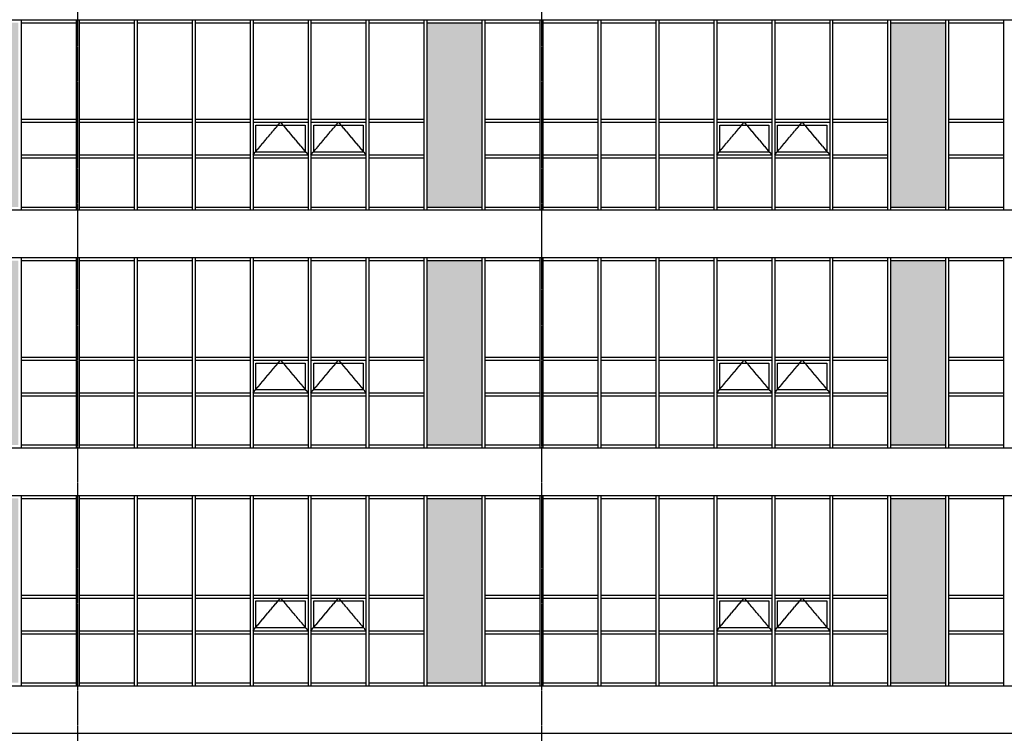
# Model space of a CAD drawing. Header units: millimetres. Extents: x 3445018 to 4174071, y -6064565 to -5122887.
# Tile 131 of 192: x 3694334 to 3710897, y -5317239 to -5305239. Entities that reach past the tile are written whole.
import ezdxf

# ---------------------------------------------------------------- set-up
doc = ezdxf.new("R2010")
doc.units = ezdxf.units.MM
doc.header["$MEASUREMENT"] = 0
doc.linetypes.add('CEN', pattern=[66, 60, -2, 2, -2])
for name, color, linetype in [('CEN', 13, 'CEN'), ('FI', 6, 'CONTINUOUS'), ('SO-252', 252, 'CONTINUOUS'), ('WIN1', 4, 'CONTINUOUS'), ('WIN2', 9, 'CONTINUOUS')]:
    doc.layers.add(name, color=color, linetype=linetype)

msp = doc.modelspace()

# ---------------------------------------------------------------- hatches: boundary and pattern name
at = {"layer": 'SO-252', "ltscale": 200}
h = msp.add_hatch(color=256, dxfattribs=at)
h.dxf.hatch_style = 1
h.paths.add_polyline_path([(3686509.092, -5305289.461), (3685484.092, -5305289.461), (3685484.092, -5308389.461), (3686509.092, -5308389.461)])
h.paths.add_polyline_path([(3694309.092, -5305289.461), (3693384.092, -5305289.461), (3693384.092, -5308389.461), (3694309.092, -5308389.461)])
h.paths.add_polyline_path([(3702109.092, -5305289.461), (3701184.092, -5305289.461), (3701184.092, -5308389.461), (3702109.092, -5308389.461)])
h.paths.add_polyline_path([(3709909.092, -5305289.461), (3708984.092, -5305289.461), (3708984.092, -5308389.461), (3709909.092, -5308389.461)])
h.paths.add_polyline_path([(3717709.092, -5305289.461), (3716784.092, -5305289.461), (3716784.092, -5308389.461), (3717709.092, -5308389.461)])
h = msp.add_hatch(color=256, dxfattribs=at)
h.dxf.hatch_style = 1
h.paths.add_polyline_path([(3686509.092, -5309289.461), (3685484.092, -5309289.461), (3685484.092, -5312389.461), (3686509.092, -5312389.461)])
h.paths.add_polyline_path([(3694309.092, -5309289.461), (3693384.092, -5309289.461), (3693384.092, -5312389.461), (3694309.092, -5312389.461)])
h.paths.add_polyline_path([(3702109.092, -5309289.461), (3701184.092, -5309289.461), (3701184.092, -5312389.461), (3702109.092, -5312389.461)])
h.paths.add_polyline_path([(3709909.092, -5309289.461), (3708984.092, -5309289.461), (3708984.092, -5312389.461), (3709909.092, -5312389.461)])
h.paths.add_polyline_path([(3717709.092, -5309289.461), (3716784.092, -5309289.461), (3716784.092, -5312389.461), (3717709.092, -5312389.461)])
h = msp.add_hatch(color=256, dxfattribs=at)
h.dxf.hatch_style = 1
h.paths.add_polyline_path([(3686509.092, -5313289.461), (3685484.092, -5313289.461), (3685484.092, -5316389.461), (3686509.092, -5316389.461)])
h.paths.add_polyline_path([(3694309.092, -5313289.461), (3693384.092, -5313289.461), (3693384.092, -5316389.461), (3694309.092, -5316389.461)])
h.paths.add_polyline_path([(3702109.092, -5313289.461), (3701184.092, -5313289.461), (3701184.092, -5316389.461), (3702109.092, -5316389.461)])
h.paths.add_polyline_path([(3709909.092, -5313289.461), (3708984.092, -5313289.461), (3708984.092, -5316389.461), (3709909.092, -5316389.461)])
h.paths.add_polyline_path([(3717709.092, -5313289.461), (3716784.092, -5313289.461), (3716784.092, -5316389.461), (3717709.092, -5316389.461)])

# ---------------------------------------------------------------- linework, layer by layer
at = {"layer": 'CEN'}
for p, q in [((3695309.092, -5293351.227), (3695309.092, -5349326.705)), ((3703109.092, -5293351.227), (3703109.092, -5349326.705)), ((3681101.324, -5308439.461), (3725809.092, -5308439.461)), ((3681101.324, -5312439.461), (3725809.092, -5312439.461)), ((3681101.324, -5316439.461), (3725809.092, -5316439.461))]:
    msp.add_line(p, q, dxfattribs=at)
for points in [[(3698259.092, -5307514.461), (3698721.592, -5306964.461), (3699184.092, -5307514.461)], [(3699234.092, -5307514.461), (3699696.592, -5306964.461), (3700159.092, -5307514.461)], [(3706059.092, -5307514.461), (3706521.592, -5306964.461), (3706984.092, -5307514.461)], [(3707034.092, -5307514.461), (3707496.592, -5306964.461), (3707959.092, -5307514.461)], [(3698259.092, -5311514.461), (3698721.592, -5310964.461), (3699184.092, -5311514.461)], [(3699234.092, -5311514.461), (3699696.592, -5310964.461), (3700159.092, -5311514.461)], [(3706059.092, -5311514.461), (3706521.592, -5310964.461), (3706984.092, -5311514.461)], [(3707034.092, -5311514.461), (3707496.592, -5310964.461), (3707959.092, -5311514.461)], [(3698259.092, -5315514.461), (3698721.592, -5314964.461), (3699184.092, -5315514.461)], [(3699234.092, -5315514.461), (3699696.592, -5314964.461), (3700159.092, -5315514.461)], [(3706059.092, -5315514.461), (3706521.592, -5314964.461), (3706984.092, -5315514.461)], [(3707034.092, -5315514.461), (3707496.592, -5314964.461), (3707959.092, -5315514.461)]]:
    msp.add_lwpolyline(points, dxfattribs=at)
at = {"layer": 'FI', "ltscale": 200}
for p, q in [((3685334.092, -5308439.461), (3720884.092, -5308439.461)), ((3685334.092, -5309239.461), (3720884.092, -5309239.461)), ((3685334.092, -5312439.461), (3720884.092, -5312439.461)), ((3685334.092, -5313239.461), (3720884.092, -5313239.461)), ((3685334.092, -5316439.461), (3720884.092, -5316439.461)), ((3685334.092, -5317239.461), (3720884.092, -5317239.461))]:
    msp.add_line(p, q, dxfattribs=at)
at = {"layer": 'WIN1', "ltscale": 200}
for p, q in [((3685434.092, -5305239.461), (3720784.092, -5305239.461)), ((3694359.092, -5305239.461), (3694359.092, -5308439.461)), ((3694359.092, -5305289.461), (3695284.092, -5305289.461)), ((3695284.092, -5305239.461), (3695284.092, -5308439.461)), ((3695334.092, -5305239.461), (3695334.092, -5308439.461)), ((3695334.092, -5305289.461), (3696259.092, -5305289.461)), ((3696259.092, -5305239.461), (3696259.092, -5308439.461)), ((3696309.092, -5305239.461), (3696309.092, -5308439.461)), ((3696309.092, -5305289.461), (3697234.092, -5305289.461)), ((3697234.092, -5305239.461), (3697234.092, -5308439.461)), ((3697284.092, -5305239.461), (3697284.092, -5308439.461)), ((3697284.092, -5305289.461), (3698209.092, -5305289.461)), ((3698209.092, -5305239.461), (3698209.092, -5308439.461)), ((3698259.092, -5305239.461), (3698259.092, -5308439.461)), ((3698259.092, -5305289.461), (3699184.092, -5305289.461)), ((3699184.092, -5305239.461), (3699184.092, -5308439.461)), ((3699234.092, -5305239.461), (3699234.092, -5308439.461)), ((3699234.092, -5305289.461), (3700159.092, -5305289.461)), ((3700159.092, -5305239.461), (3700159.092, -5308439.461)), ((3700209.092, -5305239.461), (3700209.092, -5308439.461)), ((3700209.092, -5305289.461), (3701134.092, -5305289.461)), ((3701134.092, -5305239.461), (3701134.092, -5308439.461)), ((3701184.092, -5305239.461), (3701184.092, -5308439.461)), ((3701184.092, -5305289.461), (3702109.092, -5305289.461)), ((3702109.092, -5305239.461), (3702109.092, -5308439.461)), ((3702159.092, -5305239.461), (3702159.092, -5308439.461)), ((3702159.092, -5305289.461), (3703084.092, -5305289.461)), ((3703084.092, -5305239.461), (3703084.092, -5308439.461)), ((3703134.092, -5305239.461), (3703134.092, -5308439.461)), ((3703134.092, -5305289.461), (3704059.092, -5305289.461)), ((3704059.092, -5305239.461), (3704059.092, -5308439.461)), ((3704109.092, -5305239.461), (3704109.092, -5308439.461)), ((3704109.092, -5305289.461), (3705034.092, -5305289.461)), ((3705034.092, -5305239.461), (3705034.092, -5308439.461)), ((3705084.092, -5305239.461), (3705084.092, -5308439.461)), ((3705084.092, -5305289.461), (3706009.092, -5305289.461)), ((3706009.092, -5305239.461), (3706009.092, -5308439.461)), ((3706059.092, -5305239.461), (3706059.092, -5308439.461)), ((3706059.092, -5305289.461), (3706984.092, -5305289.461)), ((3706984.092, -5305239.461), (3706984.092, -5308439.461)), ((3707034.092, -5305239.461), (3707034.092, -5308439.461)), ((3707034.092, -5305289.461), (3707959.092, -5305289.461)), ((3707959.092, -5305239.461), (3707959.092, -5308439.461)), ((3708009.092, -5305239.461), (3708009.092, -5308439.461)), ((3708009.092, -5305289.461), (3708934.092, -5305289.461)), ((3708934.092, -5305239.461), (3708934.092, -5308439.461)), ((3708984.092, -5305239.461), (3708984.092, -5308439.461)), ((3708984.092, -5305289.461), (3709909.092, -5305289.461)), ((3709909.092, -5305239.461), (3709909.092, -5308439.461)), ((3709959.092, -5305239.461), (3709959.092, -5308439.461)), ((3709959.092, -5305289.461), (3710884.092, -5305289.461)), ((3710884.092, -5305239.461), (3710884.092, -5308439.461)), ((3694359.092, -5306914.461), (3695284.092, -5306914.461)), ((3695334.092, -5306914.461), (3696259.092, -5306914.461)), ((3696309.092, -5306914.461), (3697234.092, -5306914.461)), ((3697284.092, -5306914.461), (3698209.092, -5306914.461)), ((3698259.092, -5306914.461), (3699184.092, -5306914.461)), ((3699234.092, -5306914.461), (3700159.092, -5306914.461)), ((3700209.092, -5306914.461), (3701134.092, -5306914.461)), ((3702159.092, -5306914.461), (3703084.092, -5306914.461)), ((3703134.092, -5306914.461), (3704059.092, -5306914.461)), ((3704109.092, -5306914.461), (3705034.092, -5306914.461)), ((3705084.092, -5306914.461), (3706009.092, -5306914.461)), ((3706059.092, -5306914.461), (3706984.092, -5306914.461)), ((3707034.092, -5306914.461), (3707959.092, -5306914.461)), ((3708009.092, -5306914.461), (3708934.092, -5306914.461)), ((3709959.092, -5306914.461), (3710884.092, -5306914.461)), ((3694359.092, -5306964.461), (3695284.092, -5306964.461)), ((3695334.092, -5306964.461), (3696259.092, -5306964.461)), ((3696309.092, -5306964.461), (3697234.092, -5306964.461)), ((3697284.092, -5306964.461), (3698209.092, -5306964.461)), ((3698259.092, -5306964.461), (3699184.092, -5306964.461)), ((3699234.092, -5306964.461), (3700159.092, -5306964.461)), ((3700209.092, -5306964.461), (3701134.092, -5306964.461)), ((3702159.092, -5306964.461), (3703084.092, -5306964.461)), ((3703134.092, -5306964.461), (3704059.092, -5306964.461)), ((3704109.092, -5306964.461), (3705034.092, -5306964.461)), ((3705084.092, -5306964.461), (3706009.092, -5306964.461)), ((3706059.092, -5306964.461), (3706984.092, -5306964.461)), ((3707034.092, -5306964.461), (3707959.092, -5306964.461)), ((3708009.092, -5306964.461), (3708934.092, -5306964.461)), ((3709959.092, -5306964.461), (3710884.092, -5306964.461)), ((3694359.092, -5307514.461), (3695284.092, -5307514.461)), ((3694359.092, -5307564.461), (3695284.092, -5307564.461)), ((3695334.092, -5307514.461), (3696259.092, -5307514.461)), ((3695334.092, -5307564.461), (3696259.092, -5307564.461)), ((3696309.092, -5307514.461), (3697234.092, -5307514.461)), ((3696309.092, -5307564.461), (3697234.092, -5307564.461)), ((3697284.092, -5307514.461), (3698209.092, -5307514.461)), ((3697284.092, -5307564.461), (3698209.092, -5307564.461)), ((3698259.092, -5307514.461), (3699184.092, -5307514.461)), ((3698259.092, -5307564.461), (3699184.092, -5307564.461)), ((3699234.092, -5307514.461), (3700159.092, -5307514.461)), ((3699234.092, -5307564.461), (3700159.092, -5307564.461)), ((3700209.092, -5307514.461), (3701134.092, -5307514.461)), ((3700209.092, -5307564.461), (3701134.092, -5307564.461)), ((3702159.092, -5307514.461), (3703084.092, -5307514.461)), ((3702159.092, -5307564.461), (3703084.092, -5307564.461)), ((3703134.092, -5307514.461), (3704059.092, -5307514.461)), ((3703134.092, -5307564.461), (3704059.092, -5307564.461)), ((3704109.092, -5307514.461), (3705034.092, -5307514.461)), ((3704109.092, -5307564.461), (3705034.092, -5307564.461)), ((3705084.092, -5307514.461), (3706009.092, -5307514.461)), ((3705084.092, -5307564.461), (3706009.092, -5307564.461)), ((3706059.092, -5307514.461), (3706984.092, -5307514.461)), ((3706059.092, -5307564.461), (3706984.092, -5307564.461)), ((3707034.092, -5307514.461), (3707959.092, -5307514.461)), ((3707034.092, -5307564.461), (3707959.092, -5307564.461)), ((3708009.092, -5307514.461), (3708934.092, -5307514.461)), ((3708009.092, -5307564.461), (3708934.092, -5307564.461)), ((3709959.092, -5307514.461), (3710884.092, -5307514.461)), ((3709959.092, -5307564.461), (3710884.092, -5307564.461)), ((3685434.092, -5308439.461), (3720784.092, -5308439.461)), ((3694359.092, -5308389.461), (3695284.092, -5308389.461)), ((3695334.092, -5308389.461), (3696259.092, -5308389.461)), ((3696309.092, -5308389.461), (3697234.092, -5308389.461)), ((3697284.092, -5308389.461), (3698209.092, -5308389.461)), ((3698259.092, -5308389.461), (3699184.092, -5308389.461)), ((3699234.092, -5308389.461), (3700159.092, -5308389.461)), ((3700209.092, -5308389.461), (3701134.092, -5308389.461)), ((3701184.092, -5308389.461), (3702109.092, -5308389.461)), ((3702159.092, -5308389.461), (3703084.092, -5308389.461)), ((3703134.092, -5308389.461), (3704059.092, -5308389.461)), ((3704109.092, -5308389.461), (3705034.092, -5308389.461)), ((3705084.092, -5308389.461), (3706009.092, -5308389.461)), ((3706059.092, -5308389.461), (3706984.092, -5308389.461)), ((3707034.092, -5308389.461), (3707959.092, -5308389.461)), ((3708009.092, -5308389.461), (3708934.092, -5308389.461)), ((3708984.092, -5308389.461), (3709909.092, -5308389.461)), ((3709959.092, -5308389.461), (3710884.092, -5308389.461)), ((3685434.092, -5309239.461), (3720784.092, -5309239.461)), ((3694359.092, -5309239.461), (3694359.092, -5312439.461)), ((3695284.092, -5309239.461), (3695284.092, -5312439.461)), ((3695334.092, -5309239.461), (3695334.092, -5312439.461)), ((3696259.092, -5309239.461), (3696259.092, -5312439.461)), ((3696309.092, -5309239.461), (3696309.092, -5312439.461)), ((3697234.092, -5309239.461), (3697234.092, -5312439.461)), ((3697284.092, -5309239.461), (3697284.092, -5312439.461)), ((3698209.092, -5309239.461), (3698209.092, -5312439.461)), ((3698259.092, -5309239.461), (3698259.092, -5312439.461)), ((3699184.092, -5309239.461), (3699184.092, -5312439.461)), ((3699234.092, -5309239.461), (3699234.092, -5312439.461)), ((3700159.092, -5309239.461), (3700159.092, -5312439.461)), ((3700209.092, -5309239.461), (3700209.092, -5312439.461)), ((3701134.092, -5309239.461), (3701134.092, -5312439.461)), ((3701184.092, -5309239.461), (3701184.092, -5312439.461)), ((3702109.092, -5309239.461), (3702109.092, -5312439.461)), ((3702159.092, -5309239.461), (3702159.092, -5312439.461)), ((3703084.092, -5309239.461), (3703084.092, -5312439.461)), ((3703134.092, -5309239.461), (3703134.092, -5312439.461)), ((3704059.092, -5309239.461), (3704059.092, -5312439.461)), ((3704109.092, -5309239.461), (3704109.092, -5312439.461)), ((3705034.092, -5309239.461), (3705034.092, -5312439.461)), ((3705084.092, -5309239.461), (3705084.092, -5312439.461)), ((3706009.092, -5309239.461), (3706009.092, -5312439.461)), ((3706059.092, -5309239.461), (3706059.092, -5312439.461)), ((3706984.092, -5309239.461), (3706984.092, -5312439.461)), ((3707034.092, -5309239.461), (3707034.092, -5312439.461)), ((3707959.092, -5309239.461), (3707959.092, -5312439.461)), ((3708009.092, -5309239.461), (3708009.092, -5312439.461)), ((3708934.092, -5309239.461), (3708934.092, -5312439.461)), ((3708984.092, -5309239.461), (3708984.092, -5312439.461)), ((3709909.092, -5309239.461), (3709909.092, -5312439.461)), ((3709959.092, -5309239.461), (3709959.092, -5312439.461)), ((3710884.092, -5309239.461), (3710884.092, -5312439.461)), ((3694359.092, -5309289.461), (3695284.092, -5309289.461)), ((3695334.092, -5309289.461), (3696259.092, -5309289.461)), ((3696309.092, -5309289.461), (3697234.092, -5309289.461)), ((3697284.092, -5309289.461), (3698209.092, -5309289.461)), ((3698259.092, -5309289.461), (3699184.092, -5309289.461)), ((3699234.092, -5309289.461), (3700159.092, -5309289.461)), ((3700209.092, -5309289.461), (3701134.092, -5309289.461)), ((3701184.092, -5309289.461), (3702109.092, -5309289.461)), ((3702159.092, -5309289.461), (3703084.092, -5309289.461)), ((3703134.092, -5309289.461), (3704059.092, -5309289.461)), ((3704109.092, -5309289.461), (3705034.092, -5309289.461)), ((3705084.092, -5309289.461), (3706009.092, -5309289.461)), ((3706059.092, -5309289.461), (3706984.092, -5309289.461)), ((3707034.092, -5309289.461), (3707959.092, -5309289.461)), ((3708009.092, -5309289.461), (3708934.092, -5309289.461)), ((3708984.092, -5309289.461), (3709909.092, -5309289.461)), ((3709959.092, -5309289.461), (3710884.092, -5309289.461)), ((3694359.092, -5310914.461), (3695284.092, -5310914.461)), ((3695334.092, -5310914.461), (3696259.092, -5310914.461)), ((3696309.092, -5310914.461), (3697234.092, -5310914.461)), ((3697284.092, -5310914.461), (3698209.092, -5310914.461)), ((3698259.092, -5310914.461), (3699184.092, -5310914.461)), ((3699234.092, -5310914.461), (3700159.092, -5310914.461)), ((3700209.092, -5310914.461), (3701134.092, -5310914.461)), ((3702159.092, -5310914.461), (3703084.092, -5310914.461)), ((3703134.092, -5310914.461), (3704059.092, -5310914.461)), ((3704109.092, -5310914.461), (3705034.092, -5310914.461)), ((3705084.092, -5310914.461), (3706009.092, -5310914.461)), ((3706059.092, -5310914.461), (3706984.092, -5310914.461)), ((3707034.092, -5310914.461), (3707959.092, -5310914.461)), ((3708009.092, -5310914.461), (3708934.092, -5310914.461)), ((3709959.092, -5310914.461), (3710884.092, -5310914.461)), ((3694359.092, -5310964.461), (3695284.092, -5310964.461)), ((3695334.092, -5310964.461), (3696259.092, -5310964.461)), ((3696309.092, -5310964.461), (3697234.092, -5310964.461)), ((3697284.092, -5310964.461), (3698209.092, -5310964.461)), ((3698259.092, -5310964.461), (3699184.092, -5310964.461)), ((3699234.092, -5310964.461), (3700159.092, -5310964.461)), ((3700209.092, -5310964.461), (3701134.092, -5310964.461)), ((3702159.092, -5310964.461), (3703084.092, -5310964.461)), ((3703134.092, -5310964.461), (3704059.092, -5310964.461)), ((3704109.092, -5310964.461), (3705034.092, -5310964.461)), ((3705084.092, -5310964.461), (3706009.092, -5310964.461)), ((3706059.092, -5310964.461), (3706984.092, -5310964.461)), ((3707034.092, -5310964.461), (3707959.092, -5310964.461)), ((3708009.092, -5310964.461), (3708934.092, -5310964.461)), ((3709959.092, -5310964.461), (3710884.092, -5310964.461)), ((3694359.092, -5311514.461), (3695284.092, -5311514.461)), ((3694359.092, -5311564.461), (3695284.092, -5311564.461)), ((3695334.092, -5311514.461), (3696259.092, -5311514.461)), ((3695334.092, -5311564.461), (3696259.092, -5311564.461)), ((3696309.092, -5311514.461), (3697234.092, -5311514.461)), ((3696309.092, -5311564.461), (3697234.092, -5311564.461)), ((3697284.092, -5311514.461), (3698209.092, -5311514.461)), ((3697284.092, -5311564.461), (3698209.092, -5311564.461)), ((3698259.092, -5311514.461), (3699184.092, -5311514.461)), ((3698259.092, -5311564.461), (3699184.092, -5311564.461)), ((3699234.092, -5311514.461), (3700159.092, -5311514.461)), ((3699234.092, -5311564.461), (3700159.092, -5311564.461)), ((3700209.092, -5311514.461), (3701134.092, -5311514.461)), ((3700209.092, -5311564.461), (3701134.092, -5311564.461)), ((3702159.092, -5311514.461), (3703084.092, -5311514.461)), ((3702159.092, -5311564.461), (3703084.092, -5311564.461)), ((3703134.092, -5311514.461), (3704059.092, -5311514.461)), ((3703134.092, -5311564.461), (3704059.092, -5311564.461)), ((3704109.092, -5311514.461), (3705034.092, -5311514.461)), ((3704109.092, -5311564.461), (3705034.092, -5311564.461)), ((3705084.092, -5311514.461), (3706009.092, -5311514.461)), ((3705084.092, -5311564.461), (3706009.092, -5311564.461)), ((3706059.092, -5311514.461), (3706984.092, -5311514.461)), ((3706059.092, -5311564.461), (3706984.092, -5311564.461)), ((3707034.092, -5311514.461), (3707959.092, -5311514.461)), ((3707034.092, -5311564.461), (3707959.092, -5311564.461)), ((3708009.092, -5311514.461), (3708934.092, -5311514.461)), ((3708009.092, -5311564.461), (3708934.092, -5311564.461)), ((3709959.092, -5311514.461), (3710884.092, -5311514.461)), ((3709959.092, -5311564.461), (3710884.092, -5311564.461)), ((3694359.092, -5312389.461), (3695284.092, -5312389.461)), ((3695334.092, -5312389.461), (3696259.092, -5312389.461)), ((3696309.092, -5312389.461), (3697234.092, -5312389.461)), ((3697284.092, -5312389.461), (3698209.092, -5312389.461)), ((3698259.092, -5312389.461), (3699184.092, -5312389.461)), ((3699234.092, -5312389.461), (3700159.092, -5312389.461)), ((3700209.092, -5312389.461), (3701134.092, -5312389.461)), ((3701184.092, -5312389.461), (3702109.092, -5312389.461)), ((3702159.092, -5312389.461), (3703084.092, -5312389.461)), ((3703134.092, -5312389.461), (3704059.092, -5312389.461)), ((3704109.092, -5312389.461), (3705034.092, -5312389.461)), ((3705084.092, -5312389.461), (3706009.092, -5312389.461)), ((3706059.092, -5312389.461), (3706984.092, -5312389.461)), ((3707034.092, -5312389.461), (3707959.092, -5312389.461)), ((3708009.092, -5312389.461), (3708934.092, -5312389.461)), ((3708984.092, -5312389.461), (3709909.092, -5312389.461)), ((3709959.092, -5312389.461), (3710884.092, -5312389.461)), ((3685434.092, -5312439.461), (3720784.092, -5312439.461)), ((3685434.092, -5313239.461), (3720784.092, -5313239.461)), ((3694359.092, -5313239.461), (3694359.092, -5316439.461)), ((3695284.092, -5313239.461), (3695284.092, -5316439.461)), ((3695334.092, -5313239.461), (3695334.092, -5316439.461)), ((3696259.092, -5313239.461), (3696259.092, -5316439.461)), ((3696309.092, -5313239.461), (3696309.092, -5316439.461)), ((3697234.092, -5313239.461), (3697234.092, -5316439.461)), ((3697284.092, -5313239.461), (3697284.092, -5316439.461)), ((3698209.092, -5313239.461), (3698209.092, -5316439.461)), ((3698259.092, -5313239.461), (3698259.092, -5316439.461)), ((3699184.092, -5313239.461), (3699184.092, -5316439.461)), ((3699234.092, -5313239.461), (3699234.092, -5316439.461)), ((3700159.092, -5313239.461), (3700159.092, -5316439.461)), ((3700209.092, -5313239.461), (3700209.092, -5316439.461)), ((3701134.092, -5313239.461), (3701134.092, -5316439.461)), ((3701184.092, -5313239.461), (3701184.092, -5316439.461)), ((3702109.092, -5313239.461), (3702109.092, -5316439.461)), ((3702159.092, -5313239.461), (3702159.092, -5316439.461)), ((3703084.092, -5313239.461), (3703084.092, -5316439.461)), ((3703134.092, -5313239.461), (3703134.092, -5316439.461)), ((3704059.092, -5313239.461), (3704059.092, -5316439.461)), ((3704109.092, -5313239.461), (3704109.092, -5316439.461)), ((3705034.092, -5313239.461), (3705034.092, -5316439.461)), ((3705084.092, -5313239.461), (3705084.092, -5316439.461)), ((3706009.092, -5313239.461), (3706009.092, -5316439.461)), ((3706059.092, -5313239.461), (3706059.092, -5316439.461)), ((3706984.092, -5313239.461), (3706984.092, -5316439.461)), ((3707034.092, -5313239.461), (3707034.092, -5316439.461)), ((3707959.092, -5313239.461), (3707959.092, -5316439.461)), ((3708009.092, -5313239.461), (3708009.092, -5316439.461)), ((3708934.092, -5313239.461), (3708934.092, -5316439.461)), ((3708984.092, -5313239.461), (3708984.092, -5316439.461)), ((3709909.092, -5313239.461), (3709909.092, -5316439.461)), ((3709959.092, -5313239.461), (3709959.092, -5316439.461)), ((3710884.092, -5313239.461), (3710884.092, -5316439.461)), ((3694359.092, -5313289.461), (3695284.092, -5313289.461)), ((3695334.092, -5313289.461), (3696259.092, -5313289.461)), ((3696309.092, -5313289.461), (3697234.092, -5313289.461)), ((3697284.092, -5313289.461), (3698209.092, -5313289.461)), ((3698259.092, -5313289.461), (3699184.092, -5313289.461)), ((3699234.092, -5313289.461), (3700159.092, -5313289.461)), ((3700209.092, -5313289.461), (3701134.092, -5313289.461)), ((3701184.092, -5313289.461), (3702109.092, -5313289.461)), ((3702159.092, -5313289.461), (3703084.092, -5313289.461)), ((3703134.092, -5313289.461), (3704059.092, -5313289.461)), ((3704109.092, -5313289.461), (3705034.092, -5313289.461)), ((3705084.092, -5313289.461), (3706009.092, -5313289.461)), ((3706059.092, -5313289.461), (3706984.092, -5313289.461)), ((3707034.092, -5313289.461), (3707959.092, -5313289.461)), ((3708009.092, -5313289.461), (3708934.092, -5313289.461)), ((3708984.092, -5313289.461), (3709909.092, -5313289.461)), ((3709959.092, -5313289.461), (3710884.092, -5313289.461)), ((3694359.092, -5314914.461), (3695284.092, -5314914.461)), ((3694359.092, -5314964.461), (3695284.092, -5314964.461)), ((3695334.092, -5314914.461), (3696259.092, -5314914.461)), ((3695334.092, -5314964.461), (3696259.092, -5314964.461)), ((3696309.092, -5314914.461), (3697234.092, -5314914.461)), ((3696309.092, -5314964.461), (3697234.092, -5314964.461)), ((3697284.092, -5314914.461), (3698209.092, -5314914.461)), ((3697284.092, -5314964.461), (3698209.092, -5314964.461)), ((3698259.092, -5314914.461), (3699184.092, -5314914.461)), ((3698259.092, -5314964.461), (3699184.092, -5314964.461)), ((3699234.092, -5314914.461), (3700159.092, -5314914.461)), ((3699234.092, -5314964.461), (3700159.092, -5314964.461)), ((3700209.092, -5314914.461), (3701134.092, -5314914.461)), ((3700209.092, -5314964.461), (3701134.092, -5314964.461)), ((3702159.092, -5314914.461), (3703084.092, -5314914.461)), ((3702159.092, -5314964.461), (3703084.092, -5314964.461)), ((3703134.092, -5314914.461), (3704059.092, -5314914.461)), ((3703134.092, -5314964.461), (3704059.092, -5314964.461)), ((3704109.092, -5314914.461), (3705034.092, -5314914.461)), ((3704109.092, -5314964.461), (3705034.092, -5314964.461)), ((3705084.092, -5314914.461), (3706009.092, -5314914.461)), ((3705084.092, -5314964.461), (3706009.092, -5314964.461)), ((3706059.092, -5314914.461), (3706984.092, -5314914.461)), ((3706059.092, -5314964.461), (3706984.092, -5314964.461)), ((3707034.092, -5314914.461), (3707959.092, -5314914.461)), ((3707034.092, -5314964.461), (3707959.092, -5314964.461)), ((3708009.092, -5314914.461), (3708934.092, -5314914.461)), ((3708009.092, -5314964.461), (3708934.092, -5314964.461)), ((3709959.092, -5314914.461), (3710884.092, -5314914.461)), ((3709959.092, -5314964.461), (3710884.092, -5314964.461)), ((3694359.092, -5315514.461), (3695284.092, -5315514.461)), ((3694359.092, -5315564.461), (3695284.092, -5315564.461)), ((3695334.092, -5315514.461), (3696259.092, -5315514.461)), ((3695334.092, -5315564.461), (3696259.092, -5315564.461)), ((3696309.092, -5315514.461), (3697234.092, -5315514.461)), ((3696309.092, -5315564.461), (3697234.092, -5315564.461)), ((3697284.092, -5315514.461), (3698209.092, -5315514.461)), ((3697284.092, -5315564.461), (3698209.092, -5315564.461)), ((3698259.092, -5315514.461), (3699184.092, -5315514.461)), ((3698259.092, -5315564.461), (3699184.092, -5315564.461)), ((3699234.092, -5315514.461), (3700159.092, -5315514.461)), ((3699234.092, -5315564.461), (3700159.092, -5315564.461)), ((3700209.092, -5315514.461), (3701134.092, -5315514.461)), ((3700209.092, -5315564.461), (3701134.092, -5315564.461)), ((3702159.092, -5315514.461), (3703084.092, -5315514.461)), ((3702159.092, -5315564.461), (3703084.092, -5315564.461)), ((3703134.092, -5315514.461), (3704059.092, -5315514.461)), ((3703134.092, -5315564.461), (3704059.092, -5315564.461)), ((3704109.092, -5315514.461), (3705034.092, -5315514.461)), ((3704109.092, -5315564.461), (3705034.092, -5315564.461)), ((3705084.092, -5315514.461), (3706009.092, -5315514.461)), ((3705084.092, -5315564.461), (3706009.092, -5315564.461)), ((3706059.092, -5315514.461), (3706984.092, -5315514.461)), ((3706059.092, -5315564.461), (3706984.092, -5315564.461)), ((3707034.092, -5315514.461), (3707959.092, -5315514.461)), ((3707034.092, -5315564.461), (3707959.092, -5315564.461)), ((3708009.092, -5315514.461), (3708934.092, -5315514.461)), ((3708009.092, -5315564.461), (3708934.092, -5315564.461)), ((3709959.092, -5315514.461), (3710884.092, -5315514.461)), ((3709959.092, -5315564.461), (3710884.092, -5315564.461)), ((3694359.092, -5316389.461), (3695284.092, -5316389.461)), ((3695334.092, -5316389.461), (3696259.092, -5316389.461)), ((3696309.092, -5316389.461), (3697234.092, -5316389.461)), ((3697284.092, -5316389.461), (3698209.092, -5316389.461)), ((3698259.092, -5316389.461), (3699184.092, -5316389.461)), ((3699234.092, -5316389.461), (3700159.092, -5316389.461)), ((3700209.092, -5316389.461), (3701134.092, -5316389.461)), ((3701184.092, -5316389.461), (3702109.092, -5316389.461)), ((3702159.092, -5316389.461), (3703084.092, -5316389.461)), ((3703134.092, -5316389.461), (3704059.092, -5316389.461)), ((3704109.092, -5316389.461), (3705034.092, -5316389.461)), ((3705084.092, -5316389.461), (3706009.092, -5316389.461)), ((3706059.092, -5316389.461), (3706984.092, -5316389.461)), ((3707034.092, -5316389.461), (3707959.092, -5316389.461)), ((3708009.092, -5316389.461), (3708934.092, -5316389.461)), ((3708984.092, -5316389.461), (3709909.092, -5316389.461)), ((3709959.092, -5316389.461), (3710884.092, -5316389.461)), ((3685434.092, -5316439.461), (3720784.092, -5316439.461))]:
    msp.add_line(p, q, dxfattribs=at)
at = {"layer": 'WIN2', "ltscale": 200}
for points in [[(3698309.092, -5307014.461), (3699134.092, -5307014.461), (3699134.092, -5307464.461), (3698309.092, -5307464.461)], [(3699284.092, -5307014.461), (3700109.092, -5307014.461), (3700109.092, -5307464.461), (3699284.092, -5307464.461)], [(3706109.092, -5307014.461), (3706934.092, -5307014.461), (3706934.092, -5307464.461), (3706109.092, -5307464.461)], [(3707084.092, -5307014.461), (3707909.092, -5307014.461), (3707909.092, -5307464.461), (3707084.092, -5307464.461)], [(3698309.092, -5311014.461), (3699134.092, -5311014.461), (3699134.092, -5311464.461), (3698309.092, -5311464.461)], [(3699284.092, -5311014.461), (3700109.092, -5311014.461), (3700109.092, -5311464.461), (3699284.092, -5311464.461)], [(3706109.092, -5311014.461), (3706934.092, -5311014.461), (3706934.092, -5311464.461), (3706109.092, -5311464.461)], [(3707084.092, -5311014.461), (3707909.092, -5311014.461), (3707909.092, -5311464.461), (3707084.092, -5311464.461)], [(3698309.092, -5315014.461), (3699134.092, -5315014.461), (3699134.092, -5315464.461), (3698309.092, -5315464.461)], [(3699284.092, -5315014.461), (3700109.092, -5315014.461), (3700109.092, -5315464.461), (3699284.092, -5315464.461)], [(3706109.092, -5315014.461), (3706934.092, -5315014.461), (3706934.092, -5315464.461), (3706109.092, -5315464.461)], [(3707084.092, -5315014.461), (3707909.092, -5315014.461), (3707909.092, -5315464.461), (3707084.092, -5315464.461)]]:
    msp.add_lwpolyline(points, close=True, dxfattribs=at)

doc.saveas('drawing.dxf')
